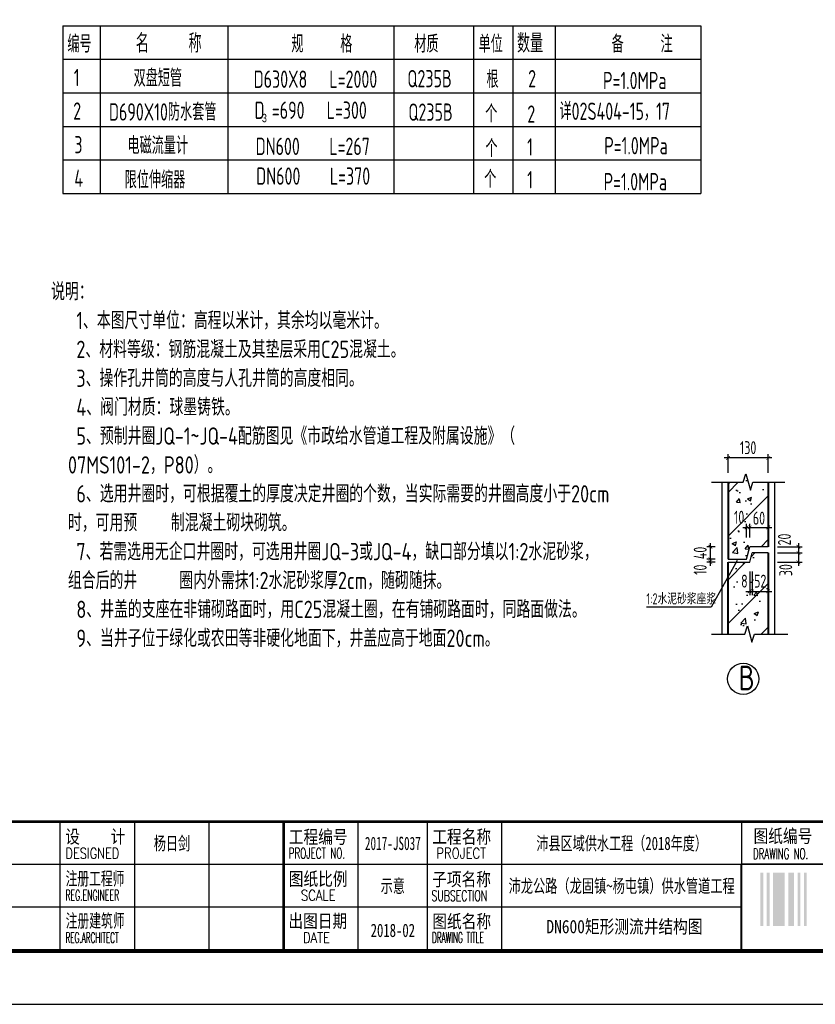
# Model space of a CAD drawing. Extents: x 1154951 to 1182252, y 3484725 to 3514600.
# Tile 50 of 55: x 1167350 to 1173779, y 3499173 to 3507128. Entities that reach past the tile are written whole.
import ezdxf
from ezdxf.enums import TextEntityAlignment as Align

# ---------------------------------------------------------------- set-up
doc = ezdxf.new("R2010")
doc.units = 0
doc.layers.get('0').update_dxf_attribs({"linetype": 'CONTINUOUS'})
doc.layers.get('Defpoints').update_dxf_attribs({"linetype": 'CONTINUOUS'})
for name, color, linetype in [('DIM', 4, 'CONTINUOUS'), ('DLSS', 8, 'CONTINUOUS'), ('GPSCOMMON', 7, 'CONTINUOUS'), ('HATCH', 251, 'CONTINUOUS'), ('THIN', 7, 'CONTINUOUS')]:
    doc.layers.add(name, color=color, linetype=linetype)
doc.layers.add('文本', color=1, linetype='CONTINUOUS', lineweight=15)
doc.layers.add('粗实线', color=1, linetype='CONTINUOUS', lineweight=40)
doc.styles.add('gpshz', font='tssdeng.shx', dxfattribs={"width": 0.8, "height": 2.5, "bigfont": 'hztxt.shx'})
doc.styles.add('TSSD_Dimension', font='tssdeng.shx', dxfattribs={"width": 0.7, "bigfont": 'Hztxt.shx'})
doc.styles.add('图签', font='txt', dxfattribs={"width": 0.66})
doc.styles.add('图签 1', font='romanc.shx', dxfattribs={"width": 0.8})
doc.styles.add('标注线', font='hztxt_e.shx', dxfattribs={"width": 0.7, "height": 25, "bigfont": 'hztxt.shx'})
doc.dimstyles.new('TSSD_12_30', dxfattribs={"dimtxt": 105, "dimasz": 30, "dimexe": 30, "dimexo": 75, "dimgap": 30, "dimtad": 1, "dimdec": 0, "dimlfac": 0.4, "dimzin": 0, "dimdsep": 46, "dimtxsty": 'TSSD_Dimension', "dimblk": 'ARCHTICK', "dimblk1": 'ARCHTICK', "dimblk2": 'ARCHTICK', "dimcen": 0, "dimdle": 30, "dimclrt": 7, "dimadec": 0, "dimazin": 0, "dimtfac": 1, "dimtdec": 0, "dimtix": 1, "dimtmove": 2, "dimatfit": 3, "dimfxl": 0, "dimtolj": 1, "dimtzin": 0, "dimarcsym": 0})
pattern_1 = [(50, (834583.68, 3993902.33), (358.63009, -31.37607), [37.5, -412.5]), (355, (834583.68, 3993902.33), (-69.37567, 376.09607), [30, -330]), (100.4514, (834613.56, 3993899.72), (289.2547, 344.71977), [31.8701, -350.57106]), (46.1842, (834583.68, 3994002.33), (533.62052, -82.7595), [56.25, -618.75]), (96.6356, (834628.15, 3993995.44), (467.33135, 487.05894), [47.80514, -525.8565]), (351.1842, (834583.7, 3994002.33), (467.33097, 487.0593), [45, -495]), (21, (834633.68, 3993977.33), (298.45353, -201.30945), [37.5, -412.5]), (326, (834633.68, 3993977.33), (121.65767, 362.57502), [30, -330]), (71.4514, (834658.55, 3993960.56), (420.11131, 161.26525), [31.8701, -350.57106]), (37.5, (834583.68, 3993902.33), (6.079928, 166.446927), [0, -326, 0, -335, 0, -331.25]), (7.5, (834583.68, 3993902.33), (131.53477, 197.205856), [0, -191, 0, -318.5, 0, -126.25]), (327.5, (834472.18, 3993902.33), (266.911218, -11.277436), [0, -125, 0, -390, 0, -517.5]), (317.5, (834422.18, 3993902.33), (291.593085, 50.05249), [0, -162.5, 0, -259, 0, -367.5]), (45, (834583.68, 3993902.33), (-176.7767, 176.7767), [])]

# ---------------------------------------------------------------- blocks, each defined once
blk = doc.blocks.new('_ARCHTICK')
at = {"color": 0, "linetype": 'ByBlock', "const_width": 0.15}
blk.add_lwpolyline([(-0.5, -0.5), (0.5, 0.5)], dxfattribs=at)
blk = doc.blocks.new('*D343')
at = {"layer": 'Defpoints', "color": 0}
for p in [(1173248.3, 3503025.6), (1173223.3, 3502869.3), (1173248.3, 3502869.3)]:
    blk.add_point(p, dxfattribs=at)
at = {"layer": 'DIM', "color": 0, "lineweight": -2}
for p, q in [((1173223.3, 3502944.3), (1173223.3, 3503055.6)), ((1173248.3, 3502944.3), (1173248.3, 3503055.6)), ((1173193.3, 3503025.6), (1173278.3, 3503025.6))]:
    blk.add_line(p, q, dxfattribs=at)
at = {"layer": 'DIM', "color": 0, "lineweight": -2, "xscale": 30, "yscale": 30, "zscale": 30}
blk.add_blockref('_ARCHTICK', (1173223.3, 3503025.6), dxfattribs=at)
at = {"layer": 'DIM', "color": 0, "lineweight": -2, "xscale": 30, "yscale": 30, "zscale": 30, "rotation": 180}
blk.add_blockref('_ARCHTICK', (1173248.3, 3503025.6), dxfattribs=at)
at = {"layer": 'DIM', "color": 7, "insert": (1173163, 3503108.1), "char_height": 105, "attachment_point": 5, "style": 'TSSD_Dimension'}
blk.add_mtext('\\A1;10', dxfattribs=at)
blk = doc.blocks.new('*D344')
at = {"layer": 'Defpoints', "color": 0}
for p in [(1173398.3, 3503025.6), (1173248.3, 3502869.3), (1173398.3, 3502869.3)]:
    blk.add_point(p, dxfattribs=at)
at = {"layer": 'DIM', "color": 0, "lineweight": -2}
for p, q in [((1173248.3, 3502944.3), (1173248.3, 3503055.6)), ((1173398.3, 3502944.3), (1173398.3, 3503055.6)), ((1173218.3, 3503025.6), (1173428.3, 3503025.6))]:
    blk.add_line(p, q, dxfattribs=at)
at = {"layer": 'DIM', "color": 0, "lineweight": -2, "xscale": 30, "yscale": 30, "zscale": 30, "rotation": 180}
blk.add_blockref('_ARCHTICK', (1173248.3, 3503025.6), dxfattribs=at)
at = {"layer": 'DIM', "color": 0, "lineweight": -2, "xscale": 30, "yscale": 30, "zscale": 30}
blk.add_blockref('_ARCHTICK', (1173398.3, 3503025.6), dxfattribs=at)
at = {"layer": 'DIM', "color": 7, "insert": (1173323.3, 3503100.6), "char_height": 105, "attachment_point": 5, "style": 'TSSD_Dimension'}
blk.add_mtext('\\A1;60', dxfattribs=at)
blk = doc.blocks.new('*D345')
at = {"layer": 'Defpoints', "color": 0}
for p in [(1173398.3, 3502869.3), (1173398.3, 3502819.3), (1173641.9, 3502819.3)]:
    blk.add_point(p, dxfattribs=at)
at = {"layer": 'DIM', "color": 0, "lineweight": -2}
for p, q in [((1173641.9, 3502899.3), (1173641.9, 3502789.3)), ((1173473.3, 3502869.3), (1173671.9, 3502869.3)), ((1173473.3, 3502819.3), (1173671.9, 3502819.3))]:
    blk.add_line(p, q, dxfattribs=at)
at = {"layer": 'DIM', "color": 0, "lineweight": -2, "xscale": 30, "yscale": 30, "zscale": 30}
for p, rotation in [((1173641.9, 3502869.3), 270), ((1173641.9, 3502819.3), 90)]:
    blk.add_blockref('_ARCHTICK', p, dxfattribs=dict(at, rotation=rotation))
at = {"layer": 'DIM', "color": 7, "insert": (1173528.9, 3502928.1), "char_height": 105, "attachment_point": 5, "rotation": 90, "style": 'TSSD_Dimension'}
blk.add_mtext('\\A1;20', dxfattribs=at)
blk = doc.blocks.new('*D346')
at = {"layer": 'Defpoints', "color": 0}
for p in [(1173398.3, 3502819.3), (1173398.3, 3502744.3), (1173642, 3502744.3)]:
    blk.add_point(p, dxfattribs=at)
at = {"layer": 'DIM', "color": 0, "lineweight": -2}
for p, q in [((1173473.3, 3502819.3), (1173672, 3502819.3)), ((1173642, 3502849.3), (1173642, 3502714.3)), ((1173473.3, 3502744.3), (1173672, 3502744.3))]:
    blk.add_line(p, q, dxfattribs=at)
at = {"layer": 'DIM', "color": 0, "lineweight": -2, "xscale": 30, "yscale": 30, "zscale": 30}
for p, rotation in [((1173642, 3502819.3), 90), ((1173642, 3502744.3), 270)]:
    blk.add_blockref('_ARCHTICK', p, dxfattribs=dict(at, rotation=rotation))
at = {"layer": 'DIM', "color": 7, "insert": (1173539.6, 3502680.6), "char_height": 105, "attachment_point": 5, "rotation": 90, "style": 'TSSD_Dimension'}
blk.add_mtext('\\A1;30', dxfattribs=at)
blk = doc.blocks.new('*D347')
at = {"layer": 'Defpoints', "color": 0}
for p in [(1172930.8, 3502769.3), (1173044.5, 3502769.3), (1173044.5, 3502744.3)]:
    blk.add_point(p, dxfattribs=at)
at = {"layer": 'DIM', "color": 0, "lineweight": -2}
for p, q in [((1172930.8, 3502714.3), (1172930.8, 3502799.3)), ((1172969.5, 3502769.3), (1172900.8, 3502769.3)), ((1172969.5, 3502744.3), (1172900.8, 3502744.3))]:
    blk.add_line(p, q, dxfattribs=at)
at = {"layer": 'DIM', "color": 0, "lineweight": -2, "xscale": 30, "yscale": 30, "zscale": 30}
for p, rotation in [((1172930.8, 3502769.3), 270), ((1172930.8, 3502744.3), 90)]:
    blk.add_blockref('_ARCHTICK', p, dxfattribs=dict(at, rotation=rotation))
at = {"layer": 'DIM', "color": 7, "insert": (1172848.3, 3502684.1), "char_height": 105, "attachment_point": 5, "rotation": 90, "style": 'TSSD_Dimension'}
blk.add_mtext('\\A1;10', dxfattribs=at)
blk = doc.blocks.new('*D348')
at = {"layer": 'Defpoints', "color": 0}
for p in [(1172930.8, 3502869.3), (1173044.5, 3502869.3), (1173044.5, 3502769.3)]:
    blk.add_point(p, dxfattribs=at)
at = {"layer": 'DIM', "color": 0, "lineweight": -2}
for p, q in [((1172930.8, 3502739.3), (1172930.8, 3502899.3)), ((1172969.5, 3502869.3), (1172900.8, 3502869.3)), ((1172969.5, 3502769.3), (1172900.8, 3502769.3))]:
    blk.add_line(p, q, dxfattribs=at)
at = {"layer": 'DIM', "color": 0, "lineweight": -2, "xscale": 30, "yscale": 30, "zscale": 30}
for p, rotation in [((1172930.8, 3502869.3), 270), ((1172930.8, 3502769.3), 90)]:
    blk.add_blockref('_ARCHTICK', p, dxfattribs=dict(at, rotation=rotation))
at = {"layer": 'DIM', "color": 7, "insert": (1172848.3, 3502819.3), "char_height": 105, "attachment_point": 5, "rotation": 90, "style": 'TSSD_Dimension'}
blk.add_mtext('\\A1;40', dxfattribs=at)
blk = doc.blocks.new('*D349')
at = {"layer": 'Defpoints', "color": 0}
for p in [(1173248.3, 3502744.3), (1173268.3, 3502744.3), (1173268.3, 3502509.4)]:
    blk.add_point(p, dxfattribs=at)
at = {"layer": 'DIM', "color": 0, "lineweight": -2}
for p, q in [((1173248.3, 3502669.3), (1173248.3, 3502479.4)), ((1173268.3, 3502669.3), (1173268.3, 3502479.4)), ((1173218.3, 3502509.4), (1173298.3, 3502509.4))]:
    blk.add_line(p, q, dxfattribs=at)
at = {"layer": 'DIM', "color": 0, "lineweight": -2, "xscale": 30, "yscale": 30, "zscale": 30}
blk.add_blockref('_ARCHTICK', (1173248.3, 3502509.4), dxfattribs=at)
at = {"layer": 'DIM', "color": 0, "lineweight": -2, "xscale": 30, "yscale": 30, "zscale": 30, "rotation": 180}
blk.add_blockref('_ARCHTICK', (1173268.3, 3502509.4), dxfattribs=at)
at = {"layer": 'DIM', "color": 7, "insert": (1173205.6, 3502591.9), "char_height": 105, "attachment_point": 5, "style": 'TSSD_Dimension'}
blk.add_mtext('\\A1;8', dxfattribs=at)
blk = doc.blocks.new('*D350')
at = {"layer": 'Defpoints', "color": 0}
for p in [(1173268.3, 3502744.3), (1173398.3, 3502744.3), (1173398.3, 3502509.4)]:
    blk.add_point(p, dxfattribs=at)
at = {"layer": 'DIM', "color": 0, "lineweight": -2}
for p, q in [((1173268.3, 3502669.3), (1173268.3, 3502479.4)), ((1173398.3, 3502669.3), (1173398.3, 3502479.4)), ((1173238.3, 3502509.4), (1173428.3, 3502509.4))]:
    blk.add_line(p, q, dxfattribs=at)
at = {"layer": 'DIM', "color": 0, "lineweight": -2, "xscale": 30, "yscale": 30, "zscale": 30}
blk.add_blockref('_ARCHTICK', (1173268.3, 3502509.4), dxfattribs=at)
at = {"layer": 'DIM', "color": 0, "lineweight": -2, "xscale": 30, "yscale": 30, "zscale": 30, "rotation": 180}
blk.add_blockref('_ARCHTICK', (1173398.3, 3502509.4), dxfattribs=at)
at = {"layer": 'DIM', "color": 7, "insert": (1173333.3, 3502591.9), "char_height": 105, "attachment_point": 5, "style": 'TSSD_Dimension'}
blk.add_mtext('\\A1;52', dxfattribs=at)
blk = doc.blocks.new('*D351')
at = {"layer": 'Defpoints', "color": 0}
for p in [(1173073.3, 3503587.3), (1173073.3, 3503392), (1173398.3, 3503392)]:
    blk.add_point(p, dxfattribs=at)
at = {"layer": 'DIM', "color": 0, "lineweight": -2}
for p, q in [((1173073.3, 3503467), (1173073.3, 3503617.3)), ((1173398.3, 3503467), (1173398.3, 3503617.3)), ((1173428.3, 3503587.3), (1173043.3, 3503587.3))]:
    blk.add_line(p, q, dxfattribs=at)
at = {"layer": 'DIM', "color": 0, "lineweight": -2, "xscale": 30, "yscale": 30, "zscale": 30, "rotation": 180}
blk.add_blockref('_ARCHTICK', (1173073.3, 3503587.3), dxfattribs=at)
at = {"layer": 'DIM', "color": 0, "lineweight": -2, "xscale": 30, "yscale": 30, "zscale": 30}
blk.add_blockref('_ARCHTICK', (1173398.3, 3503587.3), dxfattribs=at)
at = {"layer": 'DIM', "color": 7, "insert": (1173235.8, 3503669.8), "char_height": 105, "attachment_point": 5, "style": 'TSSD_Dimension'}
blk.add_mtext('\\A1;130', dxfattribs=at)
blk = doc.blocks.new('*U285')
at = {"color": 0}
for p, q in [((199, 10.34), (199, 34.34)), ((213, 10.34), (213, 34.34)), ((227, 10.34), (227, 34.34)), ((255, 10.34), (255, 34.34)), ((268, 10.34), (268, 34.34)), ((282, 10.34), (282, 34.34)), ((327, 34.34), (327, 26.34)), ((115, 26.34), (330, 26.34)), ((327, 26.34), (410, 26.34)), ((327, 10.34), (327, 26.34)), ((115, 18.34), (327, 18.34))]:
    blk.add_line(p, q, dxfattribs=at)
blk.add_lwpolyline([(0, 0), (420, 0), (420, 297), (0, 297)], close=True, dxfattribs=at)
for points, const_width in [([(410, 10), (410, 287), (25, 287), (25, 10), (410, 10)], 0.75), ([(25, 34.34), (410, 34.34)], 0.5), ([(241, 10.34), (241, 34.34)], 0.5), ([(327, 10.34), (327, 26.34)], 0.35), ([(327, 26.34), (410, 26.34)], 0.35)]:
    blk.add_lwpolyline(points, dxfattribs=dict(at, const_width=const_width))
for points in [[(330.54, 14.73), (330.54, 24.73), (331.09, 14.73), (331.09, 24.73)], [(331.74, 14.73), (331.74, 24.73), (332.29, 14.73), (332.29, 24.73)], [(332.94, 14.73), (332.94, 24.73), (335.14, 14.73), (335.14, 24.73)], [(335.79, 14.73), (335.79, 24.73), (336.89, 14.73), (336.89, 24.73)], [(337.54, 14.73), (337.54, 24.73), (338.09, 14.73), (338.09, 24.73)], [(338.74, 14.73), (338.74, 24.73), (339.29, 14.73), (339.29, 24.73)]]:
    blk.add_solid(points, dxfattribs=at)
at = {"color": 0, "linetype": 'Continuous'}
for s, height, style, width, p in [('设    计', 2.5, '图签', 0.85, (199.94, 30.25)), ('工程编号', 2.5, '图签', 0.85, (241.94, 30.2)), ('工程名称', 2.5, '图签', 0.85, (268.91, 30.22)), ('图纸编号', 2.5, '图签', 0.85, (329.28, 30.36)), ('DESIGNED', 2, '图签 1', 0.78, (199.99, 27.38)), ('PROJECT NO.', 2, '图签 1', 0.6, (241.93, 27.38)), ('PROJECT', 2, '图签 1', 0.8, (269.68, 27.39)), ('DRAWING NO.', 2, '图签 1', 0.59, (329.18, 27.29)), ('注册工程师', 2.5, '图签', 0.68, (200, 22.38)), ('图纸比例', 2.5, '图签', 0.85, (241.94, 22.31)), ('子项名称', 2.5, '图签', 0.85, (268.88, 22.24)), ('REG.ENGINEER', 2, '图签 1', 0.53, (199.98, 19.5)), ('SCALE', 2, '图签 1', 0.8, (244.22, 19.48)), ('SUBSECTION', 2, '图签 1', 0.64, (268.76, 19.39)), ('注册建筑师', 2.5, '图签', 0.68, (200.02, 14.45)), ('出图日期', 2.5, '图签', 0.85, (241.87, 14.4)), ('图纸名称', 2.5, '图签', 0.85, (268.91, 14.33)), ('REG.ARCHITECT', 2, '图签 1', 0.5, (199.98, 11.52)), ('DATE', 2, '图签 1', 0.8, (244.61, 11.52)), ('DRAWING TITLE', 2, '图签 1', 0.5, (268.86, 11.53))]:
    blk.add_text(s, height=height, dxfattribs=dict(at, style=style, width=width)).set_placement(p)
at = {"color": 0, "linetype": 'Continuous', "style": '图签', "flags": 8}
for tag, width, p, p2 in [('设计总负责', 0.611046, (130.25, 28.99), (141.11, 28.99)), ('工程名称', 2.988281, (283.25, 28.99), (325.75, 28.99)), ('图纸编号', 2.575163, (345.13, 28.99), (381.76, 28.99)), ('子项名称', 2.988281, (283.25, 20.99), (325.75, 20.99))]:
    blk.add_attdef(tag, text='', height=2.5, dxfattribs=dict(at, width=width)).set_placement(p, p2, align=Align.FIT)
at = {"color": 0, "linetype": 'Continuous', "ltscale": 0.055, "style": '图签', "flags": 8}
for tag, width, p, p2 in [('审定', 1.617188, (172.25, 28.99), (183.75, 28.99)), ('设计', 1.617188, (214.25, 28.99), (225.75, 28.99)), ('工程编号', 0.738284, (256.25, 28.99), (266.75, 28.99)), ('版本', 1.530605, (397.87, 28.99), (408.75, 28.99)), ('设计负责', 0.763807, (130.25, 20.99), (141.11, 20.99)), ('审核', 1.617188, (172.25, 20.99), (183.75, 20.99)), ('注册工程师', 0.646875, (214.25, 20.99), (225.75, 20.99)), ('图纸比例', 0.738284, (256.25, 20.99), (266.75, 20.99)), ('专业负责', 0.763807, (130.25, 12.65), (141.11, 12.65)), ('校核', 1.617188, (172.25, 12.65), (183.75, 12.65)), ('注册建筑师', 0.646875, (214.25, 12.65), (225.75, 12.65)), ('出图日期', 0.738284, (256.25, 12.65), (266.75, 12.65))]:
    blk.add_attdef(tag, text='', height=2.5, dxfattribs=dict(at, width=width)).set_placement(p, p2, align=Align.FIT)
at = {"color": 0, "linetype": 'Continuous', "style": '图签'}
for tag, p, width in [('设计证书', (43.26, 16.37), 1.55), ('咨询证书', (43.26, 12.88), 0.9)]:
    blk.add_attdef(tag, p, '', height=2, dxfattribs=dict(at, width=width))
at = {"color": 0, "linetype": 'Continuous', "style": '图签', "width": 0.85}
for tag, height, p in [('图纸名称_2_1', 2.2, (305.02, 15.12)), ('图纸名称_1_1', 2.5, (305.02, 13.35)), ('图纸名称_2_2', 2.2, (305.02, 11.51))]:
    blk.add_attdef(tag, text='', height=height, dxfattribs=at).set_placement(p, align=Align.CENTER)
blk = doc.blocks.new('20180504.1608288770')
at = {"layer": 'HATCH'}
h = blk.add_hatch(dxfattribs=at)
h.set_pattern_fill('ARMORED', color=256, scale=50, style=0)
h.set_pattern_definition(pattern_1)
h.paths.add_polyline_path([(1173398.3, 3503392), (1173274.8, 3503392), (1173253.8, 3503326), (1173217.8, 3503458), (1173196.8, 3503392), (1173073.3, 3503392), (1173073.3, 3502769.3), (1173223.3, 3502769.3), (1173248.3, 3502869.3), (1173398.3, 3502869.3)])
h.paths.add_polyline_path([(1173094.4, 3503186.8), (1173231.7, 3503186.8), (1173231.7, 3503029.3), (1173094.4, 3503029.3)], flags=24)
h.paths.add_polyline_path([(1173249, 3503179.3), (1173397.6, 3503179.3), (1173397.6, 3503021.8), (1173249, 3503021.8)], flags=24)
h = blk.add_hatch(dxfattribs=at)
h.set_pattern_fill('ARMORED', color=256, scale=50, style=0)
h.set_pattern_definition(pattern_1)
h.paths.add_polyline_path([(1173398.3, 3502819.3), (1173268.3, 3502819.3), (1173248.3, 3502744.3), (1173140.6, 3502744.3), (1173073.3, 3502624.6), (1173073.3, 3502163.6), (1173208.9, 3502163.6), (1173229.9, 3502229.6), (1173265.9, 3502097.6), (1173286.9, 3502163.6), (1173398.3, 3502163.6)])
h.paths.add_polyline_path([(1173159.6, 3502670.7), (1173251.6, 3502670.7), (1173251.6, 3502513.2), (1173159.6, 3502513.2)], flags=24)
h.paths.add_polyline_path([(1173259, 3502670.7), (1173407.6, 3502670.7), (1173407.6, 3502513.2), (1173259, 3502513.2)], flags=9)
for p, q in [((1173023.3, 3503392), (1173023.3, 3502163.6)), ((1173448.3, 3503392), (1173448.3, 3502163.6)), ((1173223.3, 3502769.3), (1173248.3, 3502869.3)), ((1173398.3, 3502869.3), (1173248.3, 3502869.3)), ((1173248.3, 3502744.3), (1173268.3, 3502819.3)), ((1173398.3, 3502819.3), (1173268.3, 3502819.3)), ((1173148.4, 3502758.3), (1172937.1, 3502382)), ((1173073.3, 3502769.3), (1173223.3, 3502769.3)), ((1173073.3, 3502744.3), (1173248.3, 3502744.3)), ((1172937.1, 3502382), (1172413.6, 3502382))]:
    blk.add_line(p, q)
blk.add_circle((1173196, 3501802.3), 126.2)
at = {"layer": 'DLSS', "color": 7}
for p, q in [((1167698.5, 3507079), (1172853.4, 3507079)), ((1167698.5, 3507079), (1167698.5, 3505723)), ((1168001, 3507079), (1168001, 3505723)), ((1169030.2, 3507079), (1169030.2, 3505723)), ((1170372.3, 3507079), (1170372.3, 3505723)), ((1171015.6, 3507079), (1171015.6, 3505723)), ((1171334.1, 3507079), (1171334.1, 3505723)), ((1171675.9, 3507079), (1171675.9, 3505723)), ((1172853.4, 3507079), (1172853.4, 3505723)), ((1167698.5, 3506807.8), (1172853.4, 3506807.8)), ((1167698.5, 3506536.6), (1172853.4, 3506536.6)), ((1167698.5, 3506265.4), (1172853.4, 3506265.4)), ((1167698.5, 3505994.2), (1172853.4, 3505994.2)), ((1167698.5, 3505723), (1172853.4, 3505723)), ((1167698.5, 3505723), (1172853.4, 3505723))]:
    blk.add_line(p, q, dxfattribs=at)
at = {"layer": 'THIN'}
for points in [[(1172939.3, 3503392), (1173196.8, 3503392), (1173217.8, 3503458), (1173253.8, 3503326), (1173274.8, 3503392), (1173532.3, 3503392)], [(1172939.3, 3502163.6), (1173208.9, 3502163.6), (1173229.9, 3502229.6), (1173265.9, 3502097.6), (1173286.9, 3502163.6), (1173556.5, 3502163.6)]]:
    blk.add_lwpolyline(points, dxfattribs=at)
at = {"layer": '粗实线'}
for p, q in [((1173073.3, 3503392), (1173073.3, 3502769.3)), ((1173398.3, 3503392), (1173398.3, 3502869.3)), ((1173398.3, 3502819.3), (1173398.3, 3502163.6)), ((1173073.3, 3502163.6), (1173073.3, 3502744.3))]:
    blk.add_line(p, q, dxfattribs=at)
at = {"layer": 'GPSCOMMON'}
ref = blk.add_blockref('*U285', (1159120.4, 3499173.1), dxfattribs=dict(at, xscale=43, yscale=43))
ref.add_attrib('子项名称', '沛龙公路（龙固镇~杨屯镇）供水管道工程', dxfattribs={"layer": '0', "color": 1, "height": 107.5, "style": '图签', "width": 0.642525, "flags": 8}).set_placement((1171300.2, 3500075.6), (1173127.7, 3500075.6), align=Align.FIT)
ref.add_attrib('工程名称', '沛县区域供水工程（2018年度）', dxfattribs={"layer": '0', "color": 1, "height": 107.5, "style": '图签', "width": 0.7, "flags": 8}).set_placement((1172213.9, 3500419.6), align=Align.CENTER)
ref.add_attrib('出图日期', '2018-02', dxfattribs={"layer": '0', "color": 1, "height": 107.5, "style": '图签', "width": 0.7, "flags": 8}).set_placement((1170364.9, 3499717), align=Align.CENTER)
ref.add_attrib('图纸比例', '示意', dxfattribs={"layer": '0', "color": 0, "height": 107.5, "style": '图签', "width": 0.7, "flags": 8}).set_placement((1170364.9, 3500075.6), align=Align.CENTER)
ref.add_attrib('工程编号', '2017-JS037', dxfattribs={"layer": '0', "color": 0, "height": 107.5, "style": '图签', "width": 0.587346, "flags": 8}).set_placement((1170139.2, 3500419.6), (1170590.7, 3500419.6), align=Align.FIT)
ref.add_attrib('设计', '杨日剑', dxfattribs={"layer": '0', "color": 0, "height": 107.5, "style": '图签', "width": 0.7, "flags": 8}).set_placement((1168580.4, 3500419.6), align=Align.CENTER)
ref.add_attrib('图纸名称_1_1', 'DN600矩形测流井结构图', dxfattribs={"layer": '0', "color": 0, "height": 107.5, "style": '图签', "width": 0.85}).set_placement((1172236.4, 3499747.3), align=Align.CENTER)
at = {"style": 'gpshz'}
for s, height, width, p in [('1:2水泥砂浆座浆', 90, 0.7, (1172413.2, 3502403.7)), ('B', 200, 0.8, (1173159, 3501709.1))]:
    blk.add_text(s, height=height, dxfattribs=dict(at, width=width)).set_placement(p)
at = {"insert": (1167603.5, 3505000.9), "char_height": 140, "width": 4526.812, "attachment_point": 1, "style": 'gpshz'}
blk.add_mtext('说明：\\P   1、本图尺寸单位：高程以米计，其余均以毫米计。\\P   2、材料等级：钢筋混凝土及其垫层采用C25混凝土。\\P   3、操作孔井筒的高度与人孔井筒的高度相同。\\P   4、阀门材质：球墨铸铁。\\P   5、预制井圈JQ-1~JQ-4配筋图见《市政给水管道工程及附属设施》（\\P  07MS101-2，P80）。\\P   6、选用井圈时，可根据覆土的厚度决定井圈的个数，当实际需要的井圈高度小于20cm\\P  时，可用预    制混凝土砌块砌筑。\\P   7、若需选用无企口井圈时，可选用井圈JQ-3或JQ-4，缺口部分填以1:2水泥砂浆，\\P  组合后的井     圈内外需抹1:2水泥砂浆厚2cm，随砌随抹。\\P   8、井盖的支座在非铺砌路面时，用C25混凝土圈，在有铺砌路面时，同路面做法。 \\P   9、当井子位于绿化或农田等非硬化地面下，井盖应高于地面20cm。 \\P ', dxfattribs=at)
at = {"layer": 'GPSCOMMON', "style": 'gpshz', "width": 0.7}
for s, p in [('编号', (1167734.7, 3506861.7)), ('规     格', (1169544.5, 3506861.7)), ('材质', (1170538.3, 3506861.7)), ('单位', (1171057.4, 3506861.7)), ('备     注', (1172132.4, 3506861.7)), ('1', (1167787, 3506590.5)), ('双盘短管', (1168269.7, 3506586.3)), ('D630X8   L=2000', (1169240.5, 3506577)), ('Q235B', (1170482.1, 3506581.2)), ('根', (1171121.7, 3506575.8)), ('2', (1171458.4, 3506580.9)), ('P=1.0MPa', (1172063.2, 3506566.4)), ('2', (1167782.1, 3506319.3)), ('D690X10防水套管', (1168071, 3506312.4)), ('D =690   L=300 ', (1169247.3, 3506326.4)), ('个', (1171111.4, 3506299.3)), ('详02S404-15，17', (1171711.2, 3506318.1)), ('Q235B', (1170490.2, 3506310.8)), ('2', (1171451.4, 3506295)), ('3', (1167791.1, 3506048.1)), ('电磁流量计', (1168220.3, 3506041.2)), ('DN600    L=267', (1169256.5, 3506034.3)), ('个', (1171113.4, 3506018.9)), ('1', (1171450.2, 3506029.2)), ('P=1.0MPa', (1172073, 3506039.6)), ('4', (1167791.1, 3505777)), ('限位伸缩器', (1168198.1, 3505764.4)), ('DN600    L=370', (1169261, 3505793.8)), ('个', (1171103, 3505769.6)), ('1', (1171450.2, 3505764.4)), ('P=1.0MPa', (1172067.8, 3505748.9))]:
    blk.add_text(s, height=140, dxfattribs=at).set_placement(p)
at = {"layer": '文本', "color": 7}
for s, height, style, width, p in [('名     称', 150.75, 'gpshz', 0.7, (1168287.8, 3506861.7)), ('数量', 150.75, 'gpshz', 0.7, (1171368.2, 3506861.7)), ('3', 67.5, '标注线', 0.8, (1169307, 3506299.3))]:
    blk.add_text(s, height=height, dxfattribs=dict(at, style=style, width=width)).set_placement(p)
at = {"layer": 'DIM'}
for base, p1, p2, picture, middle in [((1173073.3, 3503587.3), (1173398.3, 3503392), (1173073.3, 3503392), '*D351', (1173235.8, 3503669.8)), ((1173398.3, 3502509.4), (1173268.3, 3502744.3), (1173398.3, 3502744.3), '*D350', (1173333.3, 3502591.9))]:
    dim = blk.add_linear_dim(base=base, p1=p1, p2=p2, dimstyle='TSSD_12_30', dxfattribs=at)
    dim.commit()
    dim.dimension.update_dxf_attribs({"geometry": picture, "text_midpoint": middle})
for base, p1, p2, picture, middle in [((1173248.3, 3503025.6), (1173223.3, 3502869.3), (1173248.3, 3502869.3), '*D343', (1173163, 3503108.1)), ((1173398.3, 3503025.6), (1173248.3, 3502869.3), (1173398.3, 3502869.3), '*D344', (1173323.3, 3503100.6)), ((1173268.3, 3502509.4), (1173248.3, 3502744.3), (1173268.3, 3502744.3), '*D349', (1173205.6, 3502591.9))]:
    dim = blk.add_linear_dim(base=base, p1=p1, p2=p2, dimstyle='TSSD_12_30', dxfattribs=at)
    dim.commit()
    dim.dimension.update_dxf_attribs({"geometry": picture, "text_midpoint": middle, "dimtype": 160})
for base, p1, p2, picture, middle in [((1173641.9, 3502819.3), (1173398.3, 3502869.3), (1173398.3, 3502819.3), '*D345', (1173528.9, 3502928.1)), ((1172930.8, 3502769.3), (1173044.5, 3502744.3), (1173044.5, 3502769.3), '*D347', (1172848.3, 3502684.1)), ((1173642, 3502744.3), (1173398.3, 3502819.3), (1173398.3, 3502744.3), '*D346', (1173539.6, 3502680.6))]:
    dim = blk.add_linear_dim(base=base, p1=p1, p2=p2, angle=90, dimstyle='TSSD_12_30', dxfattribs=at)
    dim.commit()
    dim.dimension.update_dxf_attribs({"geometry": picture, "text_midpoint": middle, "dimtype": 160})
dim = blk.add_linear_dim(base=(1172930.8, 3502869.3), p1=(1173044.5, 3502769.3), p2=(1173044.5, 3502869.3), angle=90, dimstyle='TSSD_12_30', dxfattribs=at)
dim.commit()
dim.dimension.update_dxf_attribs({"geometry": '*D348', "text_midpoint": (1172848.3, 3502819.3)})

msp = doc.modelspace()

# ---------------------------------------------------------------- block references
at = {"layer": 'GPSCOMMON'}
msp.add_blockref('20180504.1608288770', (0, 0), dxfattribs=at)

doc.saveas('drawing.dxf')
